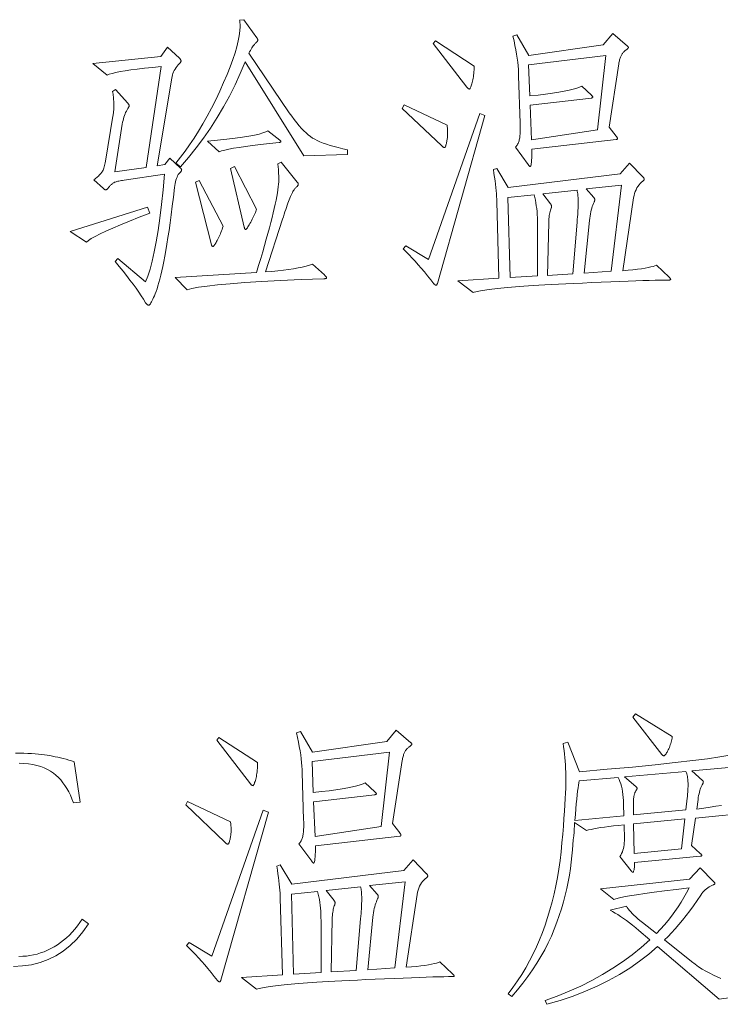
# Model space of a CAD drawing. Extents: x 0 to 1189, y 0 to 841.
# Tile 12 of 135: x 73 to 84, y 45 to 62. Entities that reach past the tile are written whole.
import ezdxf

# ---------------------------------------------------------------- set-up
doc = ezdxf.new("R2010")
doc.units = 0

msp = doc.modelspace()

# ---------------------------------------------------------------- linework, layer by layer
at = {"color": 7, "lineweight": 13}
for points in [[(78.155, 59.876), (77.416, 59.854), (76.419, 61.454), (76.336, 61.255), (76.248, 61.06), (76.153, 60.87), (76.053, 60.685), (75.946, 60.504), (75.833, 60.328), (75.714, 60.156), (75.589, 59.989), (75.458, 59.827), (75.321, 59.67), (75.241, 59.733), (75.321, 59.831), (75.4, 59.934), (75.477, 60.043), (75.553, 60.157), (75.629, 60.276), (75.703, 60.401), (75.776, 60.531), (75.848, 60.667), (75.919, 60.808), (75.988, 60.955), (76.054, 61.101), (76.113, 61.238), (76.165, 61.367), (76.21, 61.489), (76.248, 61.602), (76.279, 61.708), (76.303, 61.806), (76.32, 61.895), (76.331, 61.977), (76.334, 62.051), (76.334, 62.063), (76.334, 62.075), (76.333, 62.087), (76.332, 62.098), (76.331, 62.109), (76.33, 62.119), (76.329, 62.129), (76.327, 62.138), (76.326, 62.147), (76.324, 62.156), (76.397, 62.167), (76.619, 61.86), (76.622, 61.855), (76.625, 61.85), (76.627, 61.846), (76.629, 61.841), (76.631, 61.837), (76.632, 61.833), (76.634, 61.829), (76.634, 61.825), (76.635, 61.822), (76.635, 61.818), (76.635, 61.815), (76.633, 61.811), (76.631, 61.807), (76.628, 61.802), (76.624, 61.797), (76.62, 61.792), (76.614, 61.786), (76.608, 61.779), (76.601, 61.773), (76.593, 61.765), (76.584, 61.757), (76.575, 61.747), (76.565, 61.735), (76.555, 61.721), (76.544, 61.705), (76.533, 61.687), (76.521, 61.667), (76.508, 61.646), (76.495, 61.622), (76.482, 61.597), (77.168, 60.588), (77.211, 60.527), (77.253, 60.47), (77.294, 60.416), (77.335, 60.367), (77.375, 60.322), (77.414, 60.281), (77.452, 60.244), (77.489, 60.212), (77.526, 60.183), (77.561, 60.158), (77.599, 60.136), (77.642, 60.114), (77.689, 60.093), (77.741, 60.072), (77.798, 60.052), (77.86, 60.032), (77.927, 60.013), (77.998, 59.995), (78.074, 59.977), (78.155, 59.96)], [(82.658, 61.934), (82.906, 61.718), (82.91, 61.716), (82.912, 61.714), (82.915, 61.711), (82.917, 61.709), (82.918, 61.707), (82.92, 61.704), (82.921, 61.702), (82.922, 61.699), (82.922, 61.697), (82.922, 61.694), (82.922, 61.691), (82.921, 61.688), (82.918, 61.685), (82.915, 61.681), (82.911, 61.676), (82.906, 61.672), (82.9, 61.667), (82.894, 61.661), (82.886, 61.655), (82.877, 61.649), (82.869, 61.643), (82.86, 61.636), (82.852, 61.628), (82.844, 61.621), (82.837, 61.612), (82.829, 61.604), (82.822, 61.595), (82.816, 61.585), (82.81, 61.575), (82.804, 61.565), (82.798, 61.554), (82.792, 61.542), (82.787, 61.529), (82.782, 61.516), (82.778, 61.502), (82.773, 61.486), (82.769, 61.47), (82.766, 61.453), (82.762, 61.436), (82.759, 61.417), (82.595, 60.345), (82.716, 60.187), (82.72, 60.182), (82.724, 60.177), (82.727, 60.172), (82.73, 60.168), (82.732, 60.164), (82.734, 60.16), (82.736, 60.157), (82.737, 60.153), (82.737, 60.15), (82.738, 60.147), (82.737, 60.145), (82.737, 60.143), (82.736, 60.141), (82.734, 60.139), (82.732, 60.138), (82.73, 60.136), (82.727, 60.135), (82.724, 60.135), (82.72, 60.134), (82.716, 60.134), (81.286, 59.971), (81.286, 59.914), (81.285, 59.864), (81.283, 59.82), (81.281, 59.781), (81.278, 59.749), (81.274, 59.722), (81.27, 59.702), (81.266, 59.687), (81.26, 59.678), (81.254, 59.675), (81.252, 59.675), (81.25, 59.676), (81.247, 59.678), (81.244, 59.68), (81.241, 59.683), (81.238, 59.686), (81.234, 59.69), (81.23, 59.695), (81.227, 59.701), (81.222, 59.707), (81.006, 60.002), (81.016, 60.014), (81.026, 60.026), (81.034, 60.039), (81.042, 60.053), (81.05, 60.066), (81.056, 60.081), (81.062, 60.095), (81.067, 60.11), (81.071, 60.126), (81.075, 60.142), (81.078, 60.16), (81.08, 60.179), (81.082, 60.201), (81.084, 60.224), (81.085, 60.25), (81.086, 60.277), (81.086, 60.307), (81.086, 60.339), (81.086, 60.373), (81.085, 60.409), (81.059, 61.211), (81.058, 61.265), (81.055, 61.323), (81.05, 61.383), (81.044, 61.446), (81.035, 61.512), (81.025, 61.581), (81.012, 61.653), (80.998, 61.728), (80.982, 61.806), (80.964, 61.887), (81.032, 61.908), (81.233, 61.56), (82.495, 61.739)], [(75.321, 59.649), (75.325, 59.645), (75.328, 59.642), (75.331, 59.639), (75.334, 59.635), (75.336, 59.632), (75.338, 59.629), (75.34, 59.625), (75.341, 59.622), (75.341, 59.618), (75.342, 59.614), (75.341, 59.61), (75.34, 59.607), (75.339, 59.602), (75.337, 59.598), (75.334, 59.594), (75.33, 59.589), (75.326, 59.585), (75.321, 59.58), (75.316, 59.575), (75.31, 59.569), (75.297, 59.554), (75.284, 59.537), (75.273, 59.518), (75.263, 59.496), (75.253, 59.472), (75.245, 59.445), (75.237, 59.416), (75.231, 59.385), (75.225, 59.352), (75.22, 59.316), (75.201, 59.154), (75.183, 59.001), (75.164, 58.855), (75.145, 58.718), (75.127, 58.588), (75.109, 58.467), (75.091, 58.354), (75.073, 58.248), (75.056, 58.151), (75.038, 58.062), (75.021, 57.98), (75.004, 57.903), (74.987, 57.831), (74.971, 57.765), (74.955, 57.704), (74.939, 57.648), (74.924, 57.598), (74.909, 57.553), (74.894, 57.513), (74.88, 57.479), (74.866, 57.449), (74.853, 57.422), (74.841, 57.398), (74.83, 57.378), (74.82, 57.36), (74.81, 57.346), (74.802, 57.335), (74.794, 57.327), (74.788, 57.322), (74.782, 57.321), (74.777, 57.321), (74.771, 57.322), (74.766, 57.324), (74.761, 57.327), (74.756, 57.331), (74.75, 57.336), (74.745, 57.341), (74.74, 57.348), (74.735, 57.355), (74.729, 57.363), (74.695, 57.42), (74.656, 57.48), (74.614, 57.543), (74.568, 57.609), (74.518, 57.677), (74.464, 57.748), (74.407, 57.822), (74.346, 57.898), (74.281, 57.978), (74.212, 58.06), (74.259, 58.112), (74.729, 57.716), (74.769, 57.815), (74.806, 57.933), (74.842, 58.069), (74.877, 58.224), (74.91, 58.397), (74.941, 58.589), (74.971, 58.8), (75, 59.029), (75.026, 59.277), (75.051, 59.543), (74.365, 59.443), (74.34, 59.439), (74.318, 59.436), (74.296, 59.432), (74.277, 59.428), (74.259, 59.424), (74.242, 59.42), (74.228, 59.415), (74.215, 59.411), (74.203, 59.406), (74.193, 59.4), (74.185, 59.395), (74.176, 59.389), (74.167, 59.383), (74.158, 59.376), (74.15, 59.369), (74.141, 59.361), (74.133, 59.353), (74.125, 59.345), (74.117, 59.336), (74.109, 59.327), (74.101, 59.318), (74.094, 59.309), (74.087, 59.302), (74.081, 59.296), (74.075, 59.291), (74.07, 59.287), (74.065, 59.283), (74.061, 59.281), (74.057, 59.28), (74.054, 59.279), (74.05, 59.279), (74.047, 59.28), (74.044, 59.281), (74.04, 59.282), (74.036, 59.284), (74.033, 59.287), (74.029, 59.289), (74.025, 59.293), (74.021, 59.296), (74.017, 59.3), (73.853, 59.448), (73.869, 59.462), (73.885, 59.475), (73.9, 59.488), (73.914, 59.501), (73.928, 59.513), (73.94, 59.526), (73.952, 59.538), (73.963, 59.549), (73.973, 59.561), (73.982, 59.572), (73.991, 59.584), (73.999, 59.597), (74.007, 59.613), (74.014, 59.629), (74.021, 59.648), (74.028, 59.668), (74.033, 59.69), (74.039, 59.713), (74.044, 59.738), (74.048, 59.765), (74.175, 60.53), (74.178, 60.545), (74.181, 60.561), (74.183, 60.578), (74.185, 60.596), (74.187, 60.614), (74.188, 60.633), (74.189, 60.653), (74.19, 60.674), (74.191, 60.695), (74.191, 60.718), (74.191, 60.74), (74.19, 60.763), (74.189, 60.786), (74.187, 60.809), (74.186, 60.832), (74.183, 60.855), (74.18, 60.878), (74.177, 60.901), (74.174, 60.924), (74.17, 60.947), (74.217, 60.979), (74.428, 60.747), (74.432, 60.742), (74.436, 60.738), (74.439, 60.734), (74.442, 60.73), (74.444, 60.726), (74.446, 60.722), (74.448, 60.718), (74.449, 60.715), (74.449, 60.711), (74.449, 60.707), (74.449, 60.703), (74.449, 60.699), (74.448, 60.695), (74.446, 60.69), (74.444, 60.685), (74.442, 60.68), (74.439, 60.675), (74.436, 60.669), (74.432, 60.663), (74.428, 60.657), (74.415, 60.636), (74.403, 60.614), (74.391, 60.591), (74.38, 60.566), (74.37, 60.541), (74.361, 60.514), (74.353, 60.485), (74.346, 60.456), (74.339, 60.425), (74.333, 60.393), (74.207, 59.585), (74.74, 59.659), (74.993, 61.37), (74.846, 61.356), (74.712, 61.342), (74.589, 61.328), (74.479, 61.314), (74.381, 61.3), (74.295, 61.285), (74.222, 61.271), (74.16, 61.256), (74.111, 61.242), (74.075, 61.227), (73.832, 61.422), (74.988, 61.544), (75.099, 61.702), (75.305, 61.512), (75.31, 61.507), (75.314, 61.502), (75.318, 61.497), (75.322, 61.492), (75.324, 61.488), (75.327, 61.483), (75.329, 61.479), (75.33, 61.475), (75.331, 61.471), (75.331, 61.467), (75.331, 61.463), (75.33, 61.459), (75.329, 61.455), (75.327, 61.451), (75.324, 61.447), (75.322, 61.442), (75.318, 61.437), (75.314, 61.433), (75.31, 61.428), (75.305, 61.422), (75.283, 61.4), (75.264, 61.377), (75.246, 61.353), (75.23, 61.329), (75.216, 61.305), (75.204, 61.28), (75.193, 61.254), (75.185, 61.228), (75.178, 61.201), (75.173, 61.174), (74.925, 59.686), (75.057, 59.707), (75.141, 59.817)], [(80.304, 61.38), (80.304, 61.347), (80.303, 61.315), (80.301, 61.284), (80.299, 61.254), (80.296, 61.226), (80.293, 61.198), (80.288, 61.172), (80.284, 61.147), (80.278, 61.123), (80.272, 61.1), (80.266, 61.079), (80.26, 61.06), (80.255, 61.044), (80.249, 61.029), (80.245, 61.017), (80.24, 61.007), (80.236, 60.999), (80.232, 60.994), (80.228, 60.991), (80.225, 60.989), (80.221, 60.99), (80.218, 60.991), (80.214, 60.992), (80.21, 60.995), (80.206, 60.997), (80.202, 61.001), (80.197, 61.005), (80.193, 61.01), (80.188, 61.015), (80.183, 61.021), (79.612, 61.76), (79.649, 61.808)], [(82.542, 61.56), (81.228, 61.401), (81.249, 60.873), (81.389, 60.888), (81.517, 60.904), (81.634, 60.919), (81.74, 60.935), (81.834, 60.951), (81.916, 60.968), (81.987, 60.985), (82.046, 61.002), (82.094, 61.019), (82.13, 61.037), (82.294, 60.884), (82.299, 60.88), (82.304, 60.876), (82.308, 60.872), (82.311, 60.869), (82.314, 60.865), (82.316, 60.862), (82.318, 60.859), (82.319, 60.857), (82.32, 60.854), (82.321, 60.852), (82.32, 60.85), (82.319, 60.848), (82.318, 60.846), (82.316, 60.845), (82.314, 60.843), (82.311, 60.841), (82.308, 60.84), (82.304, 60.839), (82.299, 60.837), (82.294, 60.836), (81.254, 60.715), (81.281, 60.129), (82.4, 60.298)], [(79.845, 60.377), (79.847, 60.362), (79.848, 60.348), (79.85, 60.333), (79.851, 60.319), (79.853, 60.304), (79.854, 60.29), (79.854, 60.276), (79.855, 60.262), (79.855, 60.248), (79.855, 60.235), (79.855, 60.221), (79.854, 60.206), (79.854, 60.192), (79.852, 60.177), (79.851, 60.162), (79.849, 60.146), (79.846, 60.131), (79.843, 60.115), (79.84, 60.098), (79.837, 60.081), (79.833, 60.065), (79.829, 60.051), (79.826, 60.038), (79.822, 60.027), (79.818, 60.018), (79.815, 60.011), (79.811, 60.005), (79.807, 60), (79.803, 59.998), (79.8, 59.997), (79.796, 59.997), (79.792, 59.998), (79.788, 60), (79.783, 60.002), (79.778, 60.005), (79.773, 60.008), (79.767, 60.013), (79.762, 60.017), (79.756, 60.023), (79.75, 60.029), (79.084, 60.662), (79.116, 60.72)], [(80.489, 60.541), (79.681, 57.69), (79.679, 57.684), (79.677, 57.679), (79.674, 57.674), (79.672, 57.67), (79.67, 57.666), (79.667, 57.663), (79.665, 57.661), (79.662, 57.66), (79.66, 57.659), (79.657, 57.658), (79.655, 57.659), (79.652, 57.659), (79.649, 57.661), (79.645, 57.663), (79.642, 57.665), (79.639, 57.668), (79.635, 57.671), (79.631, 57.675), (79.627, 57.68), (79.623, 57.685), (79.568, 57.753), (79.514, 57.82), (79.461, 57.884), (79.408, 57.947), (79.355, 58.007), (79.303, 58.065), (79.252, 58.121), (79.201, 58.175), (79.15, 58.226), (79.1, 58.276), (79.143, 58.329), (79.528, 58.097), (80.399, 60.572)], [(77.005, 60.124), (77.009, 60.121), (77.012, 60.118), (77.015, 60.115), (77.018, 60.112), (77.02, 60.109), (77.022, 60.107), (77.024, 60.104), (77.025, 60.102), (77.025, 60.099), (77.026, 60.097), (77.025, 60.095), (77.024, 60.093), (77.023, 60.091), (77.021, 60.09), (77.018, 60.088), (77.014, 60.087), (77.01, 60.085), (77.005, 60.084), (77, 60.083), (76.994, 60.081), (76.831, 60.065), (76.681, 60.048), (76.546, 60.032), (76.424, 60.016), (76.316, 60), (76.221, 59.984), (76.14, 59.968), (76.073, 59.953), (76.02, 59.938), (75.98, 59.923), (75.78, 60.103), (75.951, 60.12), (76.106, 60.137), (76.247, 60.154), (76.372, 60.172), (76.482, 60.19), (76.577, 60.208), (76.656, 60.226), (76.721, 60.244), (76.77, 60.263), (76.804, 60.282)], [(77.765, 57.833), (77.772, 57.826), (77.778, 57.821), (77.784, 57.815), (77.788, 57.81), (77.792, 57.805), (77.796, 57.8), (77.798, 57.796), (77.8, 57.792), (77.801, 57.788), (77.802, 57.785), (77.801, 57.782), (77.8, 57.779), (77.797, 57.777), (77.794, 57.775), (77.79, 57.773), (77.785, 57.772), (77.778, 57.771), (77.771, 57.77), (77.763, 57.769), (77.754, 57.769), (77.368, 57.754), (77.016, 57.738), (76.699, 57.721), (76.415, 57.703), (76.166, 57.685), (75.952, 57.665), (75.772, 57.645), (75.626, 57.624), (75.514, 57.602), (75.437, 57.579), (75.231, 57.79), (76.609, 57.875), (76.647, 57.997), (76.683, 58.115), (76.717, 58.228), (76.748, 58.336), (76.778, 58.44), (76.806, 58.539), (76.832, 58.633), (76.855, 58.723), (76.877, 58.808), (76.896, 58.888), (76.914, 58.964), (76.93, 59.036), (76.943, 59.103), (76.955, 59.166), (76.966, 59.225), (76.974, 59.279), (76.98, 59.329), (76.985, 59.375), (76.988, 59.416), (76.989, 59.453), (76.989, 59.487), (76.988, 59.52), (76.987, 59.551), (76.986, 59.58), (76.985, 59.608), (76.983, 59.634), (76.981, 59.658), (76.979, 59.681), (76.976, 59.703), (76.973, 59.722), (77.031, 59.749), (77.3, 59.411), (77.304, 59.407), (77.308, 59.403), (77.311, 59.399), (77.314, 59.395), (77.316, 59.391), (77.318, 59.387), (77.319, 59.383), (77.32, 59.379), (77.321, 59.375), (77.321, 59.371), (77.321, 59.368), (77.319, 59.363), (77.317, 59.358), (77.314, 59.353), (77.31, 59.348), (77.305, 59.342), (77.299, 59.335), (77.293, 59.328), (77.285, 59.321), (77.276, 59.313), (77.267, 59.304), (77.258, 59.294), (77.249, 59.281), (77.239, 59.266), (77.23, 59.25), (77.22, 59.232), (77.21, 59.211), (77.2, 59.189), (77.189, 59.165), (77.179, 59.139), (77.168, 59.111), (77.157, 59.082), (77.145, 59.05), (77.133, 59.017), (77.121, 58.981), (77.108, 58.944), (77.094, 58.905), (77.081, 58.865), (77.067, 58.822), (77.052, 58.778), (76.762, 57.885), (76.869, 57.894), (76.971, 57.904), (77.067, 57.915), (77.156, 57.927), (77.239, 57.939), (77.317, 57.953), (77.388, 57.968), (77.453, 57.983), (77.511, 58), (77.564, 58.017)], [(76.614, 58.952), (76.607, 58.932), (76.6, 58.912), (76.592, 58.892), (76.583, 58.871), (76.573, 58.849), (76.563, 58.826), (76.551, 58.803), (76.54, 58.779), (76.527, 58.755), (76.514, 58.73), (76.5, 58.706), (76.488, 58.684), (76.477, 58.665), (76.467, 58.649), (76.458, 58.635), (76.45, 58.624), (76.443, 58.615), (76.438, 58.608), (76.433, 58.605), (76.429, 58.603), (76.426, 58.604), (76.423, 58.605), (76.42, 58.607), (76.417, 58.61), (76.415, 58.614), (76.412, 58.619), (76.41, 58.624), (76.407, 58.63), (76.405, 58.638), (76.403, 58.646), (76.17, 59.643), (76.239, 59.675)], [(83.397, 58.002), (83.614, 57.796), (83.619, 57.791), (83.623, 57.786), (83.627, 57.781), (83.631, 57.777), (83.634, 57.773), (83.636, 57.77), (83.638, 57.766), (83.639, 57.764), (83.64, 57.761), (83.64, 57.759), (83.64, 57.757), (83.639, 57.755), (83.638, 57.753), (83.636, 57.752), (83.634, 57.751), (83.631, 57.75), (83.627, 57.749), (83.623, 57.749), (83.619, 57.748), (83.614, 57.748), (83.545, 57.748), (83.466, 57.747), (83.377, 57.745), (83.277, 57.742), (83.167, 57.739), (83.047, 57.735), (82.916, 57.73), (82.774, 57.724), (82.623, 57.718), (82.46, 57.711), (82.297, 57.704), (82.143, 57.697), (81.998, 57.69), (81.862, 57.683), (81.734, 57.677), (81.615, 57.671), (81.505, 57.665), (81.404, 57.659), (81.311, 57.653), (81.228, 57.648), (81.15, 57.643), (81.076, 57.637), (81.006, 57.632), (80.938, 57.626), (80.875, 57.621), (80.814, 57.615), (80.758, 57.61), (80.704, 57.604), (80.654, 57.598), (80.607, 57.592), (80.564, 57.587), (80.523, 57.581), (80.484, 57.575), (80.449, 57.57), (80.415, 57.564), (80.385, 57.558), (80.357, 57.553), (80.331, 57.548), (80.308, 57.542), (80.288, 57.537), (80.029, 57.732), (80.726, 57.78), (80.689, 59.078), (80.688, 59.121), (80.685, 59.166), (80.682, 59.214), (80.677, 59.264), (80.672, 59.317), (80.666, 59.373), (80.659, 59.431), (80.65, 59.492), (80.641, 59.556), (80.631, 59.622), (80.689, 59.643), (80.885, 59.316), (82.785, 59.548), (82.943, 59.733), (83.165, 59.501), (83.17, 59.496), (83.175, 59.491), (83.179, 59.486), (83.182, 59.481), (83.185, 59.477), (83.187, 59.473), (83.189, 59.469), (83.19, 59.465), (83.191, 59.462), (83.192, 59.459), (83.191, 59.455), (83.191, 59.452), (83.19, 59.449), (83.188, 59.446), (83.186, 59.443), (83.184, 59.44), (83.181, 59.436), (83.178, 59.433), (83.174, 59.43), (83.17, 59.427), (83.146, 59.408), (83.124, 59.387), (83.103, 59.364), (83.084, 59.338), (83.067, 59.311), (83.053, 59.281), (83.04, 59.249), (83.029, 59.216), (83.019, 59.18), (83.012, 59.142), (82.827, 57.906), (82.918, 57.914), (83, 57.922), (83.076, 57.931), (83.144, 57.939), (83.205, 57.949), (83.258, 57.958), (83.304, 57.969), (83.343, 57.979), (83.374, 57.99)], [(76.044, 58.661), (76.035, 58.634), (76.026, 58.608), (76.017, 58.582), (76.008, 58.557), (75.998, 58.533), (75.988, 58.509), (75.978, 58.486), (75.968, 58.464), (75.957, 58.442), (75.946, 58.421), (75.935, 58.402), (75.925, 58.384), (75.916, 58.369), (75.908, 58.355), (75.9, 58.344), (75.893, 58.335), (75.887, 58.328), (75.881, 58.322), (75.876, 58.319), (75.872, 58.318), (75.869, 58.319), (75.865, 58.319), (75.862, 58.321), (75.859, 58.322), (75.857, 58.325), (75.855, 58.328), (75.853, 58.331), (75.851, 58.335), (75.85, 58.34), (75.848, 58.345), (75.579, 59.406), (75.637, 59.437)], [(82.806, 59.358), (82.204, 59.295), (82.336, 59.147), (82.339, 59.143), (82.342, 59.139), (82.344, 59.135), (82.346, 59.131), (82.348, 59.127), (82.35, 59.124), (82.351, 59.12), (82.352, 59.117), (82.352, 59.113), (82.352, 59.11), (82.352, 59.107), (82.352, 59.103), (82.351, 59.1), (82.35, 59.096), (82.35, 59.092), (82.348, 59.087), (82.347, 59.083), (82.345, 59.078), (82.344, 59.073), (82.342, 59.068), (82.33, 59.045), (82.32, 59.02), (82.31, 58.993), (82.301, 58.965), (82.293, 58.935), (82.285, 58.903), (82.278, 58.869), (82.272, 58.833), (82.267, 58.796), (82.262, 58.756), (82.173, 57.864), (82.632, 57.896)], [(81.381, 57.817), (81.381, 58.698), (81.38, 58.753), (81.379, 58.806), (81.376, 58.858), (81.372, 58.91), (81.366, 58.96), (81.36, 59.009), (81.352, 59.057), (81.344, 59.104), (81.334, 59.15), (81.323, 59.195), (80.879, 59.147), (80.916, 57.79)], [(82.051, 58.73), (82.055, 58.775), (82.059, 58.818), (82.062, 58.858), (82.065, 58.896), (82.067, 58.931), (82.069, 58.963), (82.07, 58.993), (82.072, 59.021), (82.072, 59.045), (82.072, 59.068), (82.072, 59.089), (82.072, 59.11), (82.07, 59.131), (82.069, 59.151), (82.067, 59.172), (82.065, 59.193), (82.062, 59.213), (82.059, 59.233), (82.055, 59.254), (82.051, 59.274), (81.471, 59.21), (81.603, 59.041), (81.606, 59.036), (81.608, 59.031), (81.611, 59.027), (81.613, 59.022), (81.614, 59.018), (81.616, 59.014), (81.617, 59.01), (81.618, 59.006), (81.618, 59.003), (81.618, 58.999), (81.618, 58.996), (81.618, 58.993), (81.618, 58.99), (81.618, 58.987), (81.617, 58.983), (81.617, 58.98), (81.616, 58.977), (81.615, 58.974), (81.614, 58.971), (81.613, 58.968), (81.606, 58.951), (81.6, 58.933), (81.594, 58.912), (81.589, 58.891), (81.584, 58.867), (81.58, 58.842), (81.577, 58.815), (81.574, 58.787), (81.572, 58.757), (81.571, 58.725), (81.55, 57.827), (81.977, 57.854)], [(74.803, 58.883), (74.62, 58.812), (74.454, 58.745), (74.305, 58.684), (74.172, 58.627), (74.056, 58.576), (73.957, 58.529), (73.874, 58.487), (73.808, 58.451), (73.759, 58.419), (73.726, 58.392), (73.452, 58.572), (74.761, 58.983)], [(83.667, 49.998), (83.663, 49.973), (83.659, 49.949), (83.654, 49.925), (83.648, 49.901), (83.642, 49.878), (83.634, 49.856), (83.626, 49.834), (83.618, 49.813), (83.608, 49.792), (83.598, 49.771), (83.588, 49.752), (83.578, 49.735), (83.569, 49.72), (83.561, 49.707), (83.554, 49.696), (83.547, 49.687), (83.541, 49.68), (83.536, 49.675), (83.531, 49.672), (83.527, 49.671), (83.523, 49.671), (83.519, 49.672), (83.516, 49.673), (83.512, 49.675), (83.509, 49.676), (83.506, 49.679), (83.502, 49.682), (83.499, 49.685), (83.496, 49.688), (83.492, 49.692), (82.996, 50.326), (83.044, 50.384)], [(76.63, 49.555), (76.629, 49.522), (76.628, 49.49), (76.627, 49.459), (76.625, 49.429), (76.622, 49.401), (76.618, 49.373), (76.614, 49.347), (76.609, 49.322), (76.604, 49.298), (76.598, 49.275), (76.592, 49.254), (76.586, 49.235), (76.58, 49.219), (76.575, 49.204), (76.57, 49.192), (76.566, 49.182), (76.561, 49.174), (76.557, 49.169), (76.554, 49.166), (76.551, 49.164), (76.547, 49.165), (76.544, 49.166), (76.54, 49.167), (76.536, 49.169), (76.532, 49.172), (76.528, 49.176), (76.523, 49.18), (76.518, 49.185), (76.513, 49.19), (76.508, 49.196), (75.938, 49.935), (75.975, 49.983)], [(78.984, 50.109), (79.232, 49.893), (79.235, 49.891), (79.238, 49.889), (79.24, 49.886), (79.242, 49.884), (79.244, 49.882), (79.246, 49.879), (79.247, 49.877), (79.247, 49.874), (79.248, 49.872), (79.248, 49.869), (79.248, 49.866), (79.246, 49.863), (79.244, 49.86), (79.241, 49.856), (79.237, 49.851), (79.232, 49.847), (79.226, 49.842), (79.219, 49.836), (79.212, 49.83), (79.203, 49.824), (79.194, 49.818), (79.186, 49.811), (79.178, 49.803), (79.17, 49.796), (79.162, 49.787), (79.155, 49.779), (79.148, 49.77), (79.142, 49.76), (79.135, 49.75), (79.129, 49.74), (79.124, 49.729), (79.118, 49.717), (79.113, 49.704), (79.108, 49.691), (79.104, 49.676), (79.099, 49.661), (79.095, 49.645), (79.091, 49.628), (79.088, 49.611), (79.084, 49.592), (78.921, 48.52), (79.042, 48.362), (79.046, 48.357), (79.05, 48.352), (79.053, 48.347), (79.056, 48.343), (79.058, 48.339), (79.06, 48.335), (79.061, 48.332), (79.062, 48.328), (79.063, 48.325), (79.063, 48.322), (79.063, 48.32), (79.062, 48.318), (79.061, 48.316), (79.06, 48.314), (79.058, 48.313), (79.056, 48.311), (79.053, 48.31), (79.05, 48.31), (79.046, 48.309), (79.042, 48.309), (77.612, 48.146), (77.611, 48.089), (77.61, 48.039), (77.609, 47.995), (77.607, 47.956), (77.604, 47.924), (77.6, 47.897), (77.596, 47.877), (77.591, 47.862), (77.586, 47.853), (77.58, 47.85), (77.578, 47.85), (77.575, 47.851), (77.573, 47.853), (77.57, 47.855), (77.567, 47.858), (77.563, 47.861), (77.56, 47.865), (77.556, 47.87), (77.552, 47.876), (77.548, 47.882), (77.332, 48.177), (77.342, 48.189), (77.351, 48.201), (77.36, 48.214), (77.368, 48.227), (77.375, 48.241), (77.382, 48.255), (77.388, 48.27), (77.393, 48.285), (77.397, 48.301), (77.4, 48.317), (77.403, 48.335), (77.406, 48.354), (77.408, 48.375), (77.41, 48.399), (77.411, 48.425), (77.412, 48.452), (77.412, 48.482), (77.412, 48.514), (77.412, 48.548), (77.411, 48.584), (77.385, 49.386), (77.384, 49.44), (77.381, 49.498), (77.376, 49.558), (77.369, 49.621), (77.361, 49.687), (77.35, 49.756), (77.338, 49.828), (77.324, 49.903), (77.308, 49.981), (77.29, 50.062), (77.358, 50.083), (77.559, 49.735), (78.821, 49.914)], [(78.868, 49.735), (77.554, 49.576), (77.575, 49.048), (77.715, 49.063), (77.843, 49.078), (77.96, 49.094), (78.065, 49.11), (78.159, 49.126), (78.242, 49.143), (78.313, 49.16), (78.372, 49.177), (78.42, 49.194), (78.456, 49.212), (78.62, 49.059), (78.625, 49.055), (78.629, 49.051), (78.633, 49.047), (78.637, 49.044), (78.64, 49.04), (78.642, 49.037), (78.644, 49.034), (78.645, 49.032), (78.646, 49.029), (78.646, 49.027), (78.646, 49.025), (78.645, 49.023), (78.644, 49.021), (78.642, 49.02), (78.64, 49.018), (78.637, 49.016), (78.633, 49.015), (78.629, 49.014), (78.625, 49.012), (78.62, 49.011), (77.58, 48.89), (77.606, 48.304), (78.725, 48.473)], [(83.92, 48.953), (83.923, 48.978), (83.926, 49.003), (83.928, 49.028), (83.93, 49.052), (83.932, 49.075), (83.933, 49.099), (83.934, 49.122), (83.935, 49.144), (83.936, 49.166), (83.936, 49.188), (83.936, 49.21), (83.934, 49.232), (83.933, 49.253), (83.93, 49.275), (83.927, 49.297), (83.923, 49.319), (83.918, 49.341), (83.912, 49.363), (83.906, 49.385), (83.899, 49.407), (82.854, 49.312), (83.049, 49.149), (83.053, 49.145), (83.057, 49.142), (83.06, 49.139), (83.063, 49.136), (83.065, 49.133), (83.067, 49.131), (83.068, 49.128), (83.069, 49.125), (83.07, 49.122), (83.07, 49.12), (83.07, 49.117), (83.069, 49.114), (83.068, 49.11), (83.067, 49.106), (83.065, 49.102), (83.063, 49.097), (83.06, 49.092), (83.057, 49.087), (83.053, 49.081), (83.049, 49.075), (83.045, 49.068), (83.041, 49.061), (83.037, 49.054), (83.034, 49.046), (83.031, 49.037), (83.027, 49.028), (83.025, 49.019), (83.022, 49.009), (83.02, 48.998), (83.017, 48.988), (83.015, 48.976), (83.014, 48.962), (83.012, 48.947), (83.011, 48.93), (83.009, 48.912), (83.008, 48.892), (83.008, 48.87), (83.007, 48.847), (83.007, 48.822), (83.007, 48.795), (83.007, 48.668), (83.899, 48.753)], [(82.843, 48.652), (82.838, 48.853), (82.837, 48.911), (82.834, 48.965), (82.83, 49.017), (82.824, 49.067), (82.815, 49.113), (82.806, 49.156), (82.794, 49.197), (82.78, 49.235), (82.765, 49.27), (82.748, 49.302), (82.088, 49.244), (82.082, 49.212), (82.075, 49.173), (82.068, 49.126), (82.061, 49.07), (82.054, 49.007), (82.046, 48.936), (82.039, 48.857), (82.031, 48.771), (82.023, 48.676), (82.014, 48.573)], [(76.17, 48.552), (76.172, 48.537), (76.174, 48.523), (76.176, 48.508), (76.177, 48.494), (76.178, 48.479), (76.179, 48.465), (76.18, 48.451), (76.181, 48.437), (76.181, 48.423), (76.181, 48.41), (76.181, 48.396), (76.18, 48.381), (76.179, 48.367), (76.178, 48.352), (76.176, 48.337), (76.174, 48.321), (76.172, 48.306), (76.169, 48.29), (76.166, 48.273), (76.163, 48.256), (76.159, 48.24), (76.155, 48.226), (76.151, 48.213), (76.148, 48.202), (76.144, 48.193), (76.14, 48.185), (76.137, 48.18), (76.133, 48.175), (76.129, 48.173), (76.126, 48.172), (76.122, 48.172), (76.118, 48.173), (76.113, 48.175), (76.109, 48.177), (76.104, 48.18), (76.099, 48.183), (76.093, 48.187), (76.088, 48.192), (76.082, 48.198), (76.075, 48.204), (75.41, 48.837), (75.442, 48.895)], [(76.814, 48.716), (76.007, 45.865), (76.005, 45.859), (76.002, 45.854), (76, 45.849), (75.998, 45.845), (75.996, 45.841), (75.993, 45.838), (75.991, 45.836), (75.988, 45.835), (75.986, 45.834), (75.983, 45.833), (75.98, 45.834), (75.977, 45.834), (75.974, 45.836), (75.971, 45.838), (75.968, 45.84), (75.964, 45.843), (75.961, 45.846), (75.957, 45.85), (75.953, 45.855), (75.949, 45.86), (75.894, 45.928), (75.84, 45.995), (75.786, 46.059), (75.733, 46.122), (75.681, 46.182), (75.629, 46.24), (75.577, 46.296), (75.526, 46.35), (75.476, 46.401), (75.426, 46.451), (75.468, 46.504), (75.854, 46.271), (76.725, 48.747)], [(83.883, 48.6), (83.012, 48.515), (83.023, 48.014), (83.825, 48.093)], [(79.723, 46.176), (79.94, 45.971), (79.945, 45.965), (79.949, 45.961), (79.953, 45.956), (79.957, 45.952), (79.959, 45.948), (79.962, 45.945), (79.964, 45.941), (79.965, 45.938), (79.966, 45.936), (79.966, 45.934), (79.966, 45.932), (79.965, 45.93), (79.964, 45.928), (79.962, 45.927), (79.959, 45.926), (79.957, 45.925), (79.953, 45.924), (79.949, 45.924), (79.945, 45.923), (79.94, 45.923), (79.871, 45.923), (79.792, 45.922), (79.703, 45.92), (79.603, 45.917), (79.493, 45.914), (79.372, 45.91), (79.241, 45.905), (79.1, 45.899), (78.948, 45.893), (78.786, 45.886), (78.623, 45.879), (78.469, 45.872), (78.324, 45.865), (78.187, 45.858), (78.06, 45.852), (77.941, 45.846), (77.831, 45.84), (77.73, 45.834), (77.637, 45.828), (77.554, 45.823), (77.476, 45.817), (77.402, 45.812), (77.331, 45.807), (77.264, 45.801), (77.201, 45.796), (77.14, 45.79), (77.083, 45.785), (77.03, 45.779), (76.98, 45.773), (76.933, 45.767), (76.89, 45.762), (76.849, 45.756), (76.81, 45.75), (76.774, 45.745), (76.741, 45.739), (76.711, 45.733), (76.683, 45.728), (76.657, 45.723), (76.634, 45.717), (76.614, 45.712), (76.355, 45.907), (77.052, 45.955), (77.015, 47.253), (77.014, 47.296), (77.011, 47.341), (77.008, 47.389), (77.003, 47.439), (76.998, 47.492), (76.992, 47.548), (76.984, 47.606), (76.976, 47.667), (76.967, 47.731), (76.957, 47.797), (77.015, 47.818), (77.21, 47.491), (79.111, 47.723), (79.269, 47.908), (79.491, 47.676), (79.496, 47.671), (79.5, 47.666), (79.504, 47.661), (79.508, 47.656), (79.511, 47.652), (79.513, 47.648), (79.515, 47.644), (79.516, 47.64), (79.517, 47.637), (79.517, 47.633), (79.517, 47.63), (79.517, 47.627), (79.515, 47.624), (79.514, 47.621), (79.512, 47.618), (79.51, 47.614), (79.507, 47.611), (79.504, 47.608), (79.5, 47.605), (79.496, 47.602), (79.472, 47.583), (79.449, 47.562), (79.429, 47.538), (79.41, 47.513), (79.393, 47.486), (79.378, 47.456), (79.365, 47.424), (79.354, 47.391), (79.345, 47.355), (79.338, 47.317), (79.153, 46.081), (79.243, 46.089), (79.326, 46.097), (79.402, 46.106), (79.47, 46.114), (79.531, 46.124), (79.584, 46.133), (79.63, 46.144), (79.668, 46.154), (79.699, 46.165)], [(79.132, 47.533), (78.53, 47.47), (78.662, 47.322), (78.665, 47.318), (78.668, 47.314), (78.67, 47.31), (78.672, 47.306), (78.674, 47.302), (78.675, 47.299), (78.677, 47.295), (78.677, 47.292), (78.678, 47.288), (78.678, 47.285), (78.678, 47.282), (78.678, 47.278), (78.677, 47.275), (78.676, 47.271), (78.675, 47.267), (78.674, 47.262), (78.673, 47.258), (78.671, 47.253), (78.669, 47.248), (78.667, 47.243), (78.656, 47.22), (78.646, 47.195), (78.636, 47.168), (78.627, 47.14), (78.619, 47.11), (78.611, 47.077), (78.604, 47.044), (78.598, 47.008), (78.593, 46.971), (78.588, 46.931), (78.498, 46.039), (78.958, 46.071)], [(77.707, 45.992), (77.707, 46.873), (77.706, 46.928), (77.704, 46.981), (77.701, 47.033), (77.697, 47.084), (77.692, 47.135), (77.686, 47.184), (77.678, 47.232), (77.669, 47.279), (77.66, 47.325), (77.649, 47.37), (77.205, 47.322), (77.242, 45.965)], [(78.377, 46.905), (78.381, 46.95), (78.385, 46.993), (78.388, 47.033), (78.391, 47.071), (78.393, 47.106), (78.395, 47.138), (78.396, 47.168), (78.397, 47.196), (78.398, 47.22), (78.398, 47.243), (78.398, 47.264), (78.397, 47.285), (78.396, 47.306), (78.395, 47.326), (78.393, 47.347), (78.391, 47.368), (78.388, 47.388), (78.385, 47.408), (78.381, 47.429), (78.377, 47.449), (77.796, 47.385), (77.928, 47.216), (77.931, 47.211), (77.934, 47.206), (77.936, 47.202), (77.938, 47.197), (77.94, 47.193), (77.942, 47.189), (77.943, 47.185), (77.944, 47.181), (77.944, 47.177), (77.944, 47.174), (77.944, 47.171), (77.944, 47.168), (77.944, 47.165), (77.943, 47.162), (77.943, 47.158), (77.942, 47.155), (77.942, 47.152), (77.941, 47.149), (77.94, 47.146), (77.939, 47.143), (77.932, 47.126), (77.925, 47.107), (77.92, 47.087), (77.914, 47.066), (77.91, 47.042), (77.906, 47.017), (77.903, 46.99), (77.9, 46.962), (77.898, 46.932), (77.897, 46.9), (77.876, 46.002), (78.303, 46.029)]]:
    msp.add_lwpolyline(points, close=True, dxfattribs=at)
for points in [[(85.087, 48.716), (84.063, 48.615), (83.994, 48.151), (84.142, 48.014), (84.147, 48.009), (84.151, 48.005), (84.155, 48.002), (84.159, 47.998), (84.162, 47.994), (84.164, 47.991), (84.166, 47.988), (84.167, 47.985), (84.168, 47.982), (84.168, 47.979), (84.168, 47.977), (84.167, 47.975), (84.166, 47.973), (84.164, 47.971), (84.162, 47.969), (84.159, 47.968), (84.155, 47.967), (84.151, 47.967), (84.147, 47.966), (84.142, 47.966), (83.028, 47.86), (83.028, 47.829), (83.027, 47.802), (83.025, 47.777), (83.023, 47.756), (83.02, 47.738), (83.017, 47.723), (83.012, 47.712), (83.008, 47.703), (83.002, 47.698), (82.996, 47.697), (82.994, 47.697), (82.992, 47.698), (82.989, 47.699), (82.987, 47.7), (82.984, 47.702), (82.982, 47.704), (82.979, 47.707), (82.976, 47.71), (82.973, 47.714), (82.97, 47.718), (82.78, 47.961), (82.795, 47.986), (82.808, 48.012), (82.82, 48.039), (82.83, 48.067), (82.838, 48.097), (82.844, 48.127), (82.849, 48.159), (82.852, 48.192), (82.854, 48.226), (82.854, 48.262), (82.848, 48.499), (82.757, 48.49), (82.671, 48.48), (82.591, 48.471), (82.518, 48.461), (82.451, 48.452), (82.39, 48.442), (82.336, 48.433), (82.288, 48.423), (82.245, 48.414), (82.21, 48.404), (82.009, 48.541), (82.008, 48.514), (82.007, 48.477), (82.004, 48.432), (82, 48.378), (81.995, 48.315), (81.988, 48.243), (81.981, 48.163), (81.972, 48.074), (81.962, 47.975), (81.951, 47.868), (81.938, 47.757), (81.921, 47.645), (81.901, 47.532), (81.877, 47.419), (81.85, 47.305), (81.82, 47.191), (81.786, 47.076), (81.748, 46.96), (81.707, 46.845), (81.663, 46.728), (81.615, 46.612), (81.561, 46.496), (81.502, 46.38), (81.438, 46.265), (81.368, 46.151), (81.294, 46.037), (81.214, 45.923), (81.129, 45.81), (81.038, 45.697), (80.943, 45.585), (80.885, 45.633), (80.964, 45.74), (81.04, 45.85), (81.112, 45.962), (81.18, 46.075), (81.244, 46.191), (81.305, 46.309), (81.362, 46.428), (81.415, 46.55), (81.464, 46.674), (81.51, 46.799), (81.552, 46.927), (81.592, 47.058), (81.628, 47.191), (81.661, 47.326), (81.691, 47.465), (81.718, 47.605), (81.742, 47.748), (81.763, 47.894), (81.781, 48.042), (81.795, 48.193), (81.808, 48.341), (81.819, 48.479), (81.829, 48.609), (81.837, 48.73), (81.845, 48.842), (81.851, 48.945), (81.855, 49.039), (81.859, 49.124), (81.861, 49.2), (81.861, 49.267), (81.861, 49.33), (81.859, 49.392), (81.857, 49.455), (81.854, 49.517), (81.849, 49.578), (81.844, 49.64), (81.838, 49.701), (81.831, 49.761), (81.823, 49.822), (81.814, 49.882), (81.893, 49.903), (82.094, 49.402), (82.565, 49.442), (82.992, 49.481), (83.376, 49.519), (83.717, 49.555), (84.014, 49.589), (84.267, 49.622), (84.477, 49.654), (84.643, 49.684)], [(72.519, 49.718), (72.593, 49.717), (72.664, 49.715), (72.731, 49.713), (72.795, 49.709), (72.855, 49.705), (72.912, 49.701), (72.965, 49.695), (73.015, 49.689), (73.061, 49.682), (73.106, 49.674), (73.15, 49.665), (73.196, 49.656), (73.241, 49.646), (73.287, 49.636), (73.333, 49.624), (73.379, 49.612), (73.426, 49.599), (73.473, 49.585), (73.52, 49.571), (73.621, 48.885), (73.505, 48.874), (73.48, 48.939), (73.454, 49.001), (73.425, 49.059), (73.394, 49.114), (73.361, 49.166), (73.326, 49.215), (73.289, 49.261), (73.249, 49.303), (73.208, 49.342), (73.164, 49.378), (73.117, 49.411), (73.066, 49.44), (73.01, 49.466), (72.949, 49.488), (72.885, 49.507), (72.816, 49.522), (72.743, 49.534), (72.665, 49.543), (72.583, 49.548)], [(85.066, 49.513), (83.999, 49.418), (84.179, 49.254), (84.182, 49.252), (84.184, 49.25), (84.187, 49.248), (84.189, 49.245), (84.191, 49.243), (84.192, 49.241), (84.193, 49.238), (84.194, 49.236), (84.194, 49.233), (84.195, 49.23), (84.194, 49.228), (84.194, 49.225), (84.194, 49.222), (84.193, 49.219), (84.192, 49.215), (84.191, 49.212), (84.189, 49.208), (84.188, 49.204), (84.186, 49.2), (84.184, 49.196), (84.173, 49.176), (84.162, 49.155), (84.152, 49.132), (84.143, 49.108), (84.135, 49.083), (84.128, 49.055), (84.121, 49.027), (84.115, 48.997), (84.109, 48.965), (84.105, 48.932), (84.084, 48.768), (84.201, 48.783), (84.309, 48.799), (84.409, 48.814), (84.501, 48.83)], [(85.488, 45.68), (84.464, 45.543), (83.419, 46.435), (83.27, 46.306), (83.112, 46.183), (82.946, 46.067), (82.771, 45.959), (82.587, 45.857), (82.395, 45.762), (82.194, 45.675), (81.984, 45.594), (81.766, 45.52), (81.539, 45.453), (81.508, 45.517), (81.716, 45.593), (81.918, 45.676), (82.113, 45.764), (82.302, 45.859), (82.483, 45.959), (82.657, 46.065), (82.825, 46.176), (82.986, 46.294), (83.14, 46.417), (83.287, 46.546), (83.102, 46.704), (83.047, 46.751), (82.993, 46.794), (82.94, 46.836), (82.889, 46.874), (82.839, 46.91), (82.791, 46.944), (82.744, 46.975), (82.698, 47.003), (82.654, 47.029), (82.611, 47.053), (82.891, 47.121), (82.904, 47.098), (82.92, 47.073), (82.939, 47.047), (82.962, 47.021), (82.987, 46.993), (83.015, 46.965), (83.047, 46.936), (83.082, 46.905), (83.119, 46.874), (83.16, 46.842), (83.397, 46.657), (83.467, 46.729), (83.533, 46.803), (83.596, 46.877), (83.656, 46.952), (83.713, 47.029), (83.767, 47.107), (83.818, 47.185), (83.865, 47.265), (83.91, 47.346), (83.952, 47.428), (83.734, 47.402), (83.536, 47.378), (83.358, 47.355), (83.2, 47.333), (83.062, 47.313), (82.944, 47.294), (82.847, 47.276), (82.769, 47.26), (82.712, 47.246), (82.674, 47.232), (82.447, 47.412), (83.962, 47.575), (84.142, 47.771), (84.369, 47.538), (84.373, 47.534), (84.376, 47.53), (84.38, 47.527), (84.382, 47.523), (84.385, 47.519), (84.387, 47.516), (84.388, 47.513), (84.389, 47.51), (84.39, 47.507), (84.39, 47.504), (84.39, 47.502), (84.389, 47.499), (84.388, 47.496), (84.386, 47.494), (84.383, 47.492), (84.38, 47.489), (84.377, 47.487), (84.373, 47.485), (84.369, 47.483), (84.364, 47.48), (84.339, 47.471), (84.315, 47.46), (84.291, 47.447), (84.269, 47.432), (84.247, 47.416), (84.227, 47.397), (84.207, 47.377), (84.188, 47.355), (84.17, 47.332), (84.152, 47.306), (84.089, 47.214), (84.026, 47.125), (83.964, 47.04), (83.901, 46.959), (83.84, 46.881), (83.778, 46.807), (83.717, 46.736), (83.656, 46.669), (83.595, 46.606), (83.535, 46.546), (83.994, 46.182), (84.054, 46.136), (84.115, 46.092), (84.177, 46.052), (84.239, 46.015), (84.302, 45.98), (84.366, 45.948), (84.429, 45.919), (84.494, 45.893)], [(72.581, 46.266), (72.644, 46.268), (72.706, 46.273), (72.767, 46.281), (72.828, 46.292), (72.888, 46.307), (72.947, 46.325), (73.006, 46.346), (73.064, 46.371), (73.121, 46.399), (73.177, 46.43), (73.232, 46.464), (73.286, 46.501), (73.337, 46.541), (73.388, 46.584), (73.436, 46.629), (73.483, 46.678), (73.528, 46.729), (73.571, 46.783), (73.612, 46.84), (73.652, 46.9), (73.763, 46.821), (73.665, 46.683), (73.56, 46.56), (73.449, 46.452), (73.331, 46.358), (73.206, 46.278), (73.075, 46.213), (72.938, 46.162), (72.794, 46.126), (72.643, 46.105), (72.486, 46.097)]]:
    msp.add_lwpolyline(points, dxfattribs=at)

doc.saveas('drawing.dxf')
